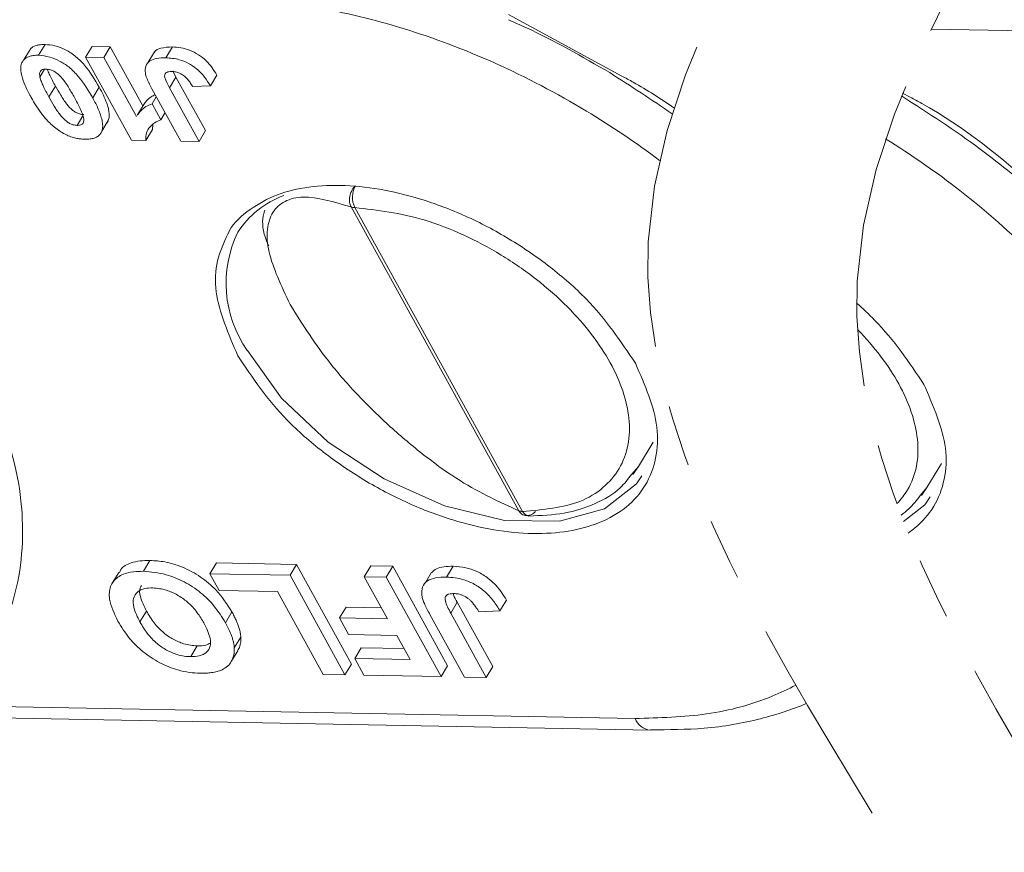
# Model space of a CAD drawing. Header units: millimetres. Extents: x 2698 to 3057, y -367 to -114.
# Tile 50 of 63: x 2954.98 to 2965.16, y -178.46 to -169.85. Entities that reach past the tile are written whole.
import ezdxf

# ---------------------------------------------------------------- set-up
doc = ezdxf.new("R2010")
doc.units = ezdxf.units.MM
doc.linetypes.add('PHANTOM2', pattern=[31.75, 15.875, -3.175, 3.175, -3.175, 3.175, -3.175])

msp = doc.modelspace()

# ---------------------------------------------------------------- linework, layer by layer
at = {"color": 7, "linetype": 'Continuous', "lineweight": 15}
for p, q in [((2961.205, -170.429), (2960.033, -169.793)), ((2964.405, -169.944), (2970.017, -170.051)), ((2955.093, -170.143), (2955.025, -170.254)), ((2955.172, -170.214), (2955.239, -170.103)), ((2955.658, -170.235), (2955.726, -170.123)), ((2955.914, -170.126), (2955.726, -170.123)), ((2955.847, -170.238), (2955.914, -170.126)), ((2956.251, -170.737), (2955.914, -170.126)), ((2956.371, -170.18), (2956.303, -170.292)), ((2956.489, -170.24), (2956.557, -170.128)), ((2956.132, -171.092), (2955.658, -170.235)), ((2955.658, -170.235), (2955.847, -170.238)), ((2955.847, -170.238), (2956.184, -170.849)), ((2955.186, -170.44), (2955.235, -170.359)), ((2956.593, -170.439), (2956.561, -170.375)), ((2956.526, -170.551), (2956.593, -170.439)), ((2956.9, -170.994), (2956.593, -170.439)), ((2956.95, -170.531), (2957.017, -170.419)), ((2955.28, -170.646), (2955.347, -170.534)), ((2955.8, -170.544), (2955.733, -170.656)), ((2956.644, -171.102), (2956.345, -170.561)), ((2956.526, -170.551), (2956.832, -171.106)), ((2956.95, -170.531), (2956.768, -170.539)), ((2956.346, -170.716), (2956.39, -170.643)), ((2964.189, -170.648), (2964.11, -170.605)), ((2956.26, -170.722), (2956.193, -170.834)), ((2956.346, -170.716), (2956.438, -170.881)), ((2955.573, -170.94), (2955.632, -170.842)), ((2955.827, -171), (2955.894, -170.888)), ((2956.438, -170.881), (2956.481, -170.808)), ((2956.351, -170.983), (2956.283, -171.095)), ((2956.351, -170.983), (2956.356, -170.929)), ((2956.832, -171.106), (2956.9, -170.994)), ((2956.132, -171.092), (2956.283, -171.095)), ((2956.832, -171.106), (2956.644, -171.102)), ((2958.405, -171.784), (2960.141, -174.929)), ((2958.443, -171.791), (2960.18, -174.936)), ((2961.378, -174.47), (2961.529, -174.219)), ((2961.307, -174.554), (2961.378, -174.47)), ((2961.378, -174.47), (2961.32, -174.553)), ((2964.362, -174.688), (2964.513, -174.438)), ((2964.291, -174.772), (2964.362, -174.688)), ((2964.362, -174.688), (2964.305, -174.771)), ((2956.258, -175.555), (2956.325, -175.443)), ((2956.945, -175.581), (2957.012, -175.469)), ((2957.841, -175.485), (2957.012, -175.469)), ((2957.774, -175.597), (2957.841, -175.485)), ((2958.41, -176.515), (2957.841, -175.485)), ((2956.002, -175.568), (2955.935, -175.679)), ((2956.945, -175.581), (2957.774, -175.597)), ((2957.04, -175.753), (2956.945, -175.581)), ((2958.542, -175.612), (2958.61, -175.5)), ((2958.836, -175.504), (2958.61, -175.5)), ((2958.769, -175.616), (2958.836, -175.504)), ((2959.404, -176.534), (2958.836, -175.504)), ((2959.237, -175.566), (2959.17, -175.678)), ((2959.393, -175.615), (2959.46, -175.503)), ((2957.774, -175.597), (2958.342, -176.626)), ((2958.542, -175.612), (2958.769, -175.616)), ((2958.783, -176.047), (2958.542, -175.612)), ((2958.769, -175.616), (2959.337, -176.645)), ((2957.643, -175.764), (2957.04, -175.753)), ((2958.116, -176.622), (2957.643, -175.764)), ((2959.436, -175.988), (2959.504, -175.876)), ((2959.872, -176.542), (2959.504, -175.876)), ((2959.945, -175.965), (2960.013, -175.853)), ((2956.221, -176.08), (2956.289, -175.968)), ((2957.105, -176.088), (2957.173, -175.976)), ((2958.286, -176.038), (2958.353, -175.926)), ((2958.72, -175.933), (2958.353, -175.926)), ((2959.436, -175.988), (2959.804, -176.654)), ((2959.945, -175.965), (2959.727, -175.974)), ((2958.38, -176.209), (2958.286, -176.038)), ((2958.286, -176.038), (2958.783, -176.047)), ((2959.578, -176.65), (2959.22, -176.001)), ((2957.197, -176.348), (2957.265, -176.236)), ((2958.878, -176.219), (2958.38, -176.209)), ((2959.016, -176.47), (2958.878, -176.219)), ((2956.747, -176.439), (2956.814, -176.328)), ((2957.166, -176.489), (2957.233, -176.377)), ((2958.443, -176.459), (2958.511, -176.347)), ((2958.953, -176.355), (2958.511, -176.347)), ((2958.538, -176.63), (2958.443, -176.459)), ((2958.443, -176.459), (2959.016, -176.47)), ((2958.342, -176.626), (2958.41, -176.515)), ((2959.337, -176.645), (2959.404, -176.534)), ((2959.804, -176.654), (2959.872, -176.542)), ((2958.342, -176.626), (2958.116, -176.622)), ((2959.337, -176.645), (2958.538, -176.63)), ((2959.804, -176.654), (2959.578, -176.65)), ((2961.342, -177.08), (2954.231, -176.944)), ((2954.391, -177.065), (2961.503, -177.2))]:
    msp.add_line(p, q, dxfattribs=at)
at = {"color": 7, "linetype": 'Continuous', "lineweight": 15, "flags": 128}
for points in [[(2961.412, -174.568), (2961.356, -174.65), (2961.027, -174.909), (2960.56, -175.038), (2959.993, -175.028), (2959.372, -174.877), (2958.747, -174.6), (2958.168, -174.218), (2957.684, -173.762), (2957.332, -173.269)], [(2964.397, -174.786), (2964.34, -174.868), (2964.121, -175.041)]]:
    msp.add_lwpolyline(points, dxfattribs=at)
at = {"color": 7, "linetype": 'Continuous', "lineweight": 15}
for centre, radius, start, end in [((2958.667, -171.683), 0.248, 151.4259, 205.5931), ((2958.031, -172.553), 0.944, 109.9659, 147.5468), ((2958.443, -171.675), 0.116, 250.3911, 269.7385), ((2958.318, -172.575), 1.206, 154.0035, 215.109), ((2960.18, -174.82), 0.116, 250.3911, 269.7385), ((2960.252, -174.906), 0.0782, 202.4186, 265.263), ((2961.528, -177), 0.202, 203.351, 262.4785)]:
    msp.add_arc(centre, radius, start, end, dxfattribs=at)
at = {"color": 3, "linetype": 'PHANTOM2', "lineweight": 9, "ltscale": 0.2}
for points in [[(2964.42, -158.339), (2965.326, -162.838), (2961.479, -172.146), (2963.797, -178.058)], [(2966.58, -158.745), (2967.486, -163.245), (2963.64, -172.552), (2965.958, -178.464)]]:
    msp.add_spline(points, degree=3, dxfattribs=at)
at = {"color": 7, "linetype": 'Continuous', "lineweight": 15}
for points, knots in [([(2957.237, -169.646), (2957.503, -169.663), (2958.05, -169.698), (2958.955, -169.92), (2959.905, -170.277), (2960.804, -170.749), (2961.355, -171.12), (2961.596, -171.302)], [0, 0, 0, 0, 0.116516, 0.2400113, 0.3686408, 0.5, 0.6121077, 0.6121077, 0.6121077, 0.6121077]), ([(2960.035, -169.848), (2960.096, -169.875), (2960.452, -170.03), (2960.796, -170.229), (2961.08, -170.394)], [0, 0, 0, 0, 0.172587, 1, 1, 1, 1]), ([(2955.239, -170.103), (2955.229, -170.103), (2955.207, -170.103), (2955.172, -170.106), (2955.137, -170.115), (2955.109, -170.128), (2955.097, -170.14), (2955.094, -170.143)], [0, 0, 0, 0, 0.181274, 0.363619, 0.620318, 0.884712, 1, 1, 1, 1]), ([(2955.8, -170.544), (2955.755, -170.467), (2955.692, -170.359), (2955.563, -170.226), (2955.455, -170.155), (2955.34, -170.111), (2955.273, -170.105), (2955.239, -170.103)], [0, 0, 0, 0, 0.392565, 0.550331, 0.709672, 0.855834, 1, 1, 1, 1]), ([(2956.557, -170.128), (2956.515, -170.13), (2956.444, -170.133), (2956.384, -170.159), (2956.373, -170.179), (2956.372, -170.181)], [0, 0, 0, 0, 0.571961, 0.966852, 1, 1, 1, 1]), ([(2957.017, -170.419), (2956.985, -170.368), (2956.937, -170.293), (2956.828, -170.205), (2956.736, -170.159), (2956.643, -170.133), (2956.586, -170.129), (2956.557, -170.128)], [0, 0, 0, 0, 0.338888, 0.504857, 0.671216, 0.832562, 1, 1, 1, 1]), ([(2954.997, -170.297), (2955.002, -170.287), (2955.012, -170.265), (2955.04, -170.241), (2955.076, -170.225), (2955.111, -170.217), (2955.144, -170.214), (2955.163, -170.214), (2955.172, -170.214)], [0, 0, 0, 0, 0.198198, 0.402912, 0.587132, 0.777233, 0.888271, 1, 1, 1, 1]), ([(2955.172, -170.214), (2955.21, -170.218), (2955.281, -170.224), (2955.391, -170.271), (2955.497, -170.339), (2955.624, -170.471), (2955.689, -170.581), (2955.733, -170.656)], [0, 0, 0, 0, 0.163658, 0.30077, 0.437488, 0.617131, 1, 1, 1, 1]), ([(2956.277, -170.399), (2956.276, -170.373), (2956.274, -170.322), (2956.319, -170.27), (2956.394, -170.242), (2956.457, -170.24), (2956.489, -170.24)], [0, 0, 0, 0, 0.250131, 0.500424, 0.737579, 1, 1, 1, 1]), ([(2956.489, -170.24), (2956.535, -170.243), (2956.611, -170.249), (2956.724, -170.295), (2956.816, -170.358), (2956.895, -170.44), (2956.931, -170.501), (2956.95, -170.531)], [0, 0, 0, 0, 0.260797, 0.425867, 0.59129, 0.792805, 1, 1, 1, 1]), ([(2955.091, -170.642), (2955.071, -170.604), (2955.032, -170.53), (2954.994, -170.423), (2954.983, -170.344), (2954.994, -170.306), (2954.997, -170.297)], [0, 0, 0, 0, 0.315332, 0.60954, 0.905311, 1, 1, 1, 1]), ([(2955.186, -170.44), (2955.185, -170.428), (2955.181, -170.406), (2955.188, -170.377), (2955.212, -170.361), (2955.235, -170.358), (2955.249, -170.357), (2955.251, -170.357)], [0, 0, 0, 0, 0.254136, 0.511473, 0.743296, 0.955163, 1, 1, 1, 1]), ([(2955.251, -170.357), (2955.266, -170.359), (2955.292, -170.362), (2955.332, -170.378), (2955.375, -170.409), (2955.432, -170.467), (2955.487, -170.552), (2955.525, -170.618), (2955.543, -170.651)], [0, 0, 0, 0, 0.107873, 0.187625, 0.267851, 0.429991, 0.712205, 1, 1, 1, 1]), ([(2955.347, -170.534), (2955.337, -170.515), (2955.321, -170.486), (2955.302, -170.448), (2955.286, -170.414), (2955.271, -170.384), (2955.265, -170.364), (2955.264, -170.36)], [0, 0, 0, 0, 0.325963, 0.488942, 0.65201, 0.918431, 1, 1, 1, 1]), ([(2956.556, -170.382), (2956.54, -170.383), (2956.514, -170.383), (2956.487, -170.396), (2956.474, -170.417), (2956.482, -170.469), (2956.506, -170.515), (2956.526, -170.551)], [0, 0, 0, 0, 0.18477, 0.299721, 0.415218, 0.548197, 1, 1, 1, 1]), ([(2956.683, -170.431), (2956.676, -170.426), (2956.661, -170.415), (2956.637, -170.401), (2956.613, -170.391), (2956.591, -170.386), (2956.572, -170.383), (2956.561, -170.382), (2956.556, -170.382)], [0, 0, 0, 0, 0.1867906, 0.3791992, 0.5551697, 0.7385785, 0.8683668, 1, 1, 1, 1]), ([(2955.28, -170.646), (2955.269, -170.627), (2955.254, -170.598), (2955.234, -170.56), (2955.218, -170.526), (2955.2, -170.485), (2955.191, -170.455), (2955.186, -170.44)], [0, 0, 0, 0, 0.274633, 0.411949, 0.549338, 0.773806, 1, 1, 1, 1]), ([(2956.345, -170.561), (2956.34, -170.552), (2956.33, -170.533), (2956.316, -170.505), (2956.303, -170.478), (2956.292, -170.451), (2956.282, -170.425), (2956.278, -170.407), (2956.277, -170.399)], [0, 0, 0, 0, 0.17356, 0.347204, 0.509111, 0.671402, 0.835171, 1, 1, 1, 1]), ([(2956.768, -170.539), (2956.764, -170.532), (2956.755, -170.519), (2956.743, -170.5), (2956.73, -170.482), (2956.717, -170.465), (2956.701, -170.448), (2956.689, -170.437), (2956.683, -170.431)], [0, 0, 0, 0, 0.180506, 0.361241, 0.518043, 0.675328, 0.83608, 1, 1, 1, 1]), ([(2961.745, -170.759), (2961.609, -170.664), (2961.431, -170.55), (2961.245, -170.45), (2961.205, -170.429)], [0.8630882, 0.8630882, 0.8630882, 0.8630882, 0.9709878, 1, 1, 1, 1]), ([(2955.64, -170.828), (2955.626, -170.827), (2955.6, -170.824), (2955.559, -170.808), (2955.511, -170.774), (2955.454, -170.712), (2955.4, -170.627), (2955.365, -170.565), (2955.347, -170.534)], [0, 0, 0, 0, 0.104756, 0.185457, 0.266418, 0.46589, 0.731119, 1, 1, 1, 1]), ([(2955.894, -170.888), (2955.898, -170.875), (2955.905, -170.848), (2955.902, -170.802), (2955.892, -170.755), (2955.874, -170.698), (2955.844, -170.627), (2955.815, -170.572), (2955.8, -170.544)], [0, 0, 0, 0, 0.139146, 0.281957, 0.412162, 0.543334, 0.77068, 1, 1, 1, 1]), ([(2955.379, -170.991), (2955.361, -170.977), (2955.323, -170.95), (2955.263, -170.891), (2955.2, -170.816), (2955.15, -170.742), (2955.115, -170.684), (2955.099, -170.656), (2955.091, -170.642)], [0, 0, 0, 0, 0.135635, 0.2748349, 0.5195262, 0.7698916, 0.8848781, 1, 1, 1, 1]), ([(2955.573, -170.94), (2955.558, -170.939), (2955.532, -170.936), (2955.492, -170.92), (2955.444, -170.886), (2955.387, -170.824), (2955.332, -170.739), (2955.297, -170.677), (2955.28, -170.646)], [0, 0, 0, 0, 0.104756, 0.185457, 0.266418, 0.46589, 0.731119, 1, 1, 1, 1]), ([(2955.543, -170.651), (2955.554, -170.67), (2955.569, -170.699), (2955.589, -170.737), (2955.605, -170.771), (2955.624, -170.812), (2955.633, -170.843), (2955.637, -170.858)], [0, 0, 0, 0, 0.273739, 0.410607, 0.547546, 0.772914, 1, 1, 1, 1]), ([(2955.733, -170.656), (2955.743, -170.675), (2955.764, -170.714), (2955.791, -170.771), (2955.814, -170.83), (2955.83, -170.889), (2955.839, -170.948), (2955.831, -170.983), (2955.827, -171)], [0, 0, 0, 0, 0.157873, 0.316094, 0.480864, 0.646911, 0.820617, 1, 1, 1, 1]), ([(2956.379, -170.622), (2956.364, -170.629), (2956.328, -170.646), (2956.289, -170.68), (2956.27, -170.71), (2956.261, -170.723)], [0, 0, 0, 0, 0.288949, 0.697339, 1, 1, 1, 1]), ([(2964.098, -170.635), (2964.375, -170.813), (2964.768, -171.066), (2965.305, -171.488), (2965.74, -171.869), (2966.205, -172.341), (2966.63, -172.846), (2966.992, -173.376), (2967.229, -173.785), (2967.315, -174.009), (2967.333, -174.056)], [0.0075721, 0.0075721, 0.0075721, 0.0075721, 0.1946976, 0.2729591, 0.4017431, 0.5334367, 0.6725921, 0.8154311, 0.960656, 1, 1, 1, 1]), ([(2967.237, -173.676), (2967.015, -173.323), (2966.565, -172.606), (2965.536, -171.601), (2964.713, -170.929), (2964.229, -170.669), (2964.189, -170.648)], [0, 0, 0, 0, 0.317086, 0.644037, 0.970988, 1, 1, 1, 1]), ([(2956.194, -170.835), (2956.206, -170.818), (2956.229, -170.783), (2956.282, -170.744), (2956.325, -170.725), (2956.346, -170.716)], [0, 0, 0, 0, 0.338737, 0.666225, 1, 1, 1, 1]), ([(2955.637, -170.858), (2955.639, -170.869), (2955.643, -170.892), (2955.636, -170.92), (2955.611, -170.936), (2955.588, -170.94), (2955.575, -170.94), (2955.573, -170.94)], [0, 0, 0, 0, 0.25457, 0.512358, 0.744117, 0.959931, 1, 1, 1, 1]), ([(2955.865, -170.931), (2955.869, -170.927), (2955.883, -170.915), (2955.89, -170.899), (2955.894, -170.888)], [0, 0, 0, 0, 0.346608, 1, 1, 1, 1]), ([(2956.438, -170.881), (2956.416, -170.89), (2956.372, -170.91), (2956.323, -170.956), (2956.281, -171.014), (2956.282, -171.067), (2956.283, -171.095)], [0, 0, 0, 0, 0.231991, 0.470608, 0.725524, 1, 1, 1, 1]), ([(2955.652, -171.083), (2955.641, -171.083), (2955.619, -171.082), (2955.579, -171.077), (2955.532, -171.066), (2955.48, -171.048), (2955.428, -171.023), (2955.395, -171.002), (2955.379, -170.991)], [0, 0, 0, 0, 0.1283328, 0.2574326, 0.440518, 0.6291612, 0.8116088, 1, 1, 1, 1]), ([(2955.827, -171), (2955.822, -171.011), (2955.811, -171.033), (2955.783, -171.057), (2955.748, -171.073), (2955.713, -171.08), (2955.68, -171.083), (2955.661, -171.083), (2955.652, -171.083)], [0, 0, 0, 0, 0.1987876, 0.4041893, 0.5865566, 0.7745054, 0.8868914, 1, 1, 1, 1]), ([(2963.934, -171.078), (2964.201, -171.244), (2964.747, -171.625), (2965.475, -172.27), (2966.094, -172.968), (2966.38, -173.435), (2966.519, -173.662)], [0.5158225, 0.5158225, 0.5158225, 0.5158225, 0.6313592, 0.7599887, 0.883484, 1, 1, 1, 1]), ([(2961.347, -173.402), (2961.194, -173.175), (2960.958, -172.824), (2960.47, -172.399), (2960.047, -172.108), (2959.59, -171.868), (2958.99, -171.641), (2958.272, -171.518), (2957.671, -171.614), (2957.321, -171.828), (2957.167, -171.969), (2957.131, -172.064), (2957.13, -172.066)], [0, 0, 0, 0, 0.1594166, 0.2461175, 0.3328906, 0.4195915, 0.5063647, 0.6657813, 0.825198, 0.9118988, 0.998672, 1, 1, 1, 1]), ([(2958.405, -171.784), (2958.398, -171.768), (2958.388, -171.744), (2958.387, -171.704), (2958.392, -171.666), (2958.405, -171.628), (2958.425, -171.591), (2958.44, -171.574), (2958.449, -171.564)], [0, 0, 0, 0, 0.24107, 0.367988, 0.499828, 0.704353, 0.840888, 1, 1, 1, 1]), ([(2957.774, -172.794), (2957.684, -172.602), (2957.545, -172.305), (2957.529, -172.007), (2957.585, -171.829), (2957.712, -171.716), (2957.955, -171.653), (2958.228, -171.732), (2958.405, -171.784)], [0, 0, 0, 0, 0.233156, 0.361419, 0.49116, 0.622216, 0.75471, 1, 1, 1, 1]), ([(2957.553, -172.188), (2957.54, -172.159), (2957.484, -172.023), (2957.484, -171.903), (2957.509, -171.83), (2957.513, -171.818)], [0, 0, 0, 0, 0.190072, 0.876606, 1, 1, 1, 1]), ([(2958.443, -171.791), (2958.68, -171.818), (2959.045, -171.86), (2959.568, -172.066), (2959.961, -172.274), (2960.329, -172.528), (2960.744, -172.896), (2961.129, -173.398), (2961.295, -173.895), (2961.283, -174.255), (2961.19, -174.5), (2961.021, -174.698), (2960.717, -174.887), (2960.391, -174.917), (2960.18, -174.936)], [0, 0, 0, 0, 0.119804, 0.184934, 0.25, 0.315129, 0.380196, 0.5, 0.619804, 0.684934, 0.75, 0.815129, 0.880196, 1, 1, 1, 1]), ([(2957.13, -172.066), (2957.089, -172.154), (2957.005, -172.333), (2956.987, -172.75), (2957.136, -173.098), (2957.233, -173.324)], [0, 0, 0, 0, 0.257486, 0.519196, 1, 1, 1, 1]), ([(2960.141, -174.929), (2959.943, -174.84), (2959.639, -174.702), (2959.182, -174.377), (2958.831, -174.085), (2958.497, -173.761), (2958.107, -173.323), (2957.904, -173.001), (2957.774, -172.794)], [0, 0, 0, 0, 0.24529, 0.377665, 0.50884, 0.638465, 0.766844, 1, 1, 1, 1]), ([(2964.331, -173.621), (2964.178, -173.393), (2963.982, -173.102), (2963.7, -172.836), (2963.635, -172.779)], [0, 0, 0, 0, 0.1594166, 0.204557, 0.204557, 0.204557, 0.204557]), ([(2963.644, -173.054), (2963.819, -173.233), (2964.115, -173.622), (2964.279, -174.114), (2964.267, -174.474), (2964.183, -174.695), (2964.094, -174.811), (2964.051, -174.855)], [0.3836808, 0.3836808, 0.3836808, 0.3836808, 0.5, 0.6198042, 0.6849336, 0.75, 0.7959801, 0.7959801, 0.7959801, 0.7959801]), ([(2954.237, -176.85), (2954.438, -176.641), (2954.844, -176.217), (2955.052, -175.334), (2954.96, -174.334), (2954.623, -173.622), (2954.457, -173.271)], [0, 0, 0, 0, 0.246171, 0.5, 0.753829, 1, 1, 1, 1]), ([(2957.233, -173.324), (2957.385, -173.551), (2957.621, -173.901), (2958.109, -174.326), (2958.533, -174.617), (2958.99, -174.858), (2959.589, -175.084), (2960.309, -175.208), (2960.905, -175.109), (2961.265, -174.901), (2961.463, -174.673), (2961.57, -174.392), (2961.595, -173.977), (2961.444, -173.628), (2961.347, -173.402)], [0, 0, 0, 0, 0.119721, 0.184834, 0.25, 0.315112, 0.380279, 0.5, 0.619721, 0.684834, 0.75, 0.815112, 0.880279, 1, 1, 1, 1]), ([(2964.168, -175.159), (2964.191, -175.143), (2964.297, -175.064), (2964.447, -174.892), (2964.555, -174.61), (2964.579, -174.195), (2964.428, -173.846), (2964.331, -173.621)], [0.6674776, 0.6674776, 0.6674776, 0.6674776, 0.6848336, 0.75, 0.8151121, 0.8802785, 1, 1, 1, 1]), ([(2960.245, -174.984), (2960.37, -174.978), (2960.62, -174.967), (2960.938, -174.863), (2961.175, -174.726), (2961.27, -174.601), (2961.307, -174.554)], [0, 0, 0, 0, 0.274013, 0.550046, 0.82747, 1, 1, 1, 1]), ([(2964.095, -174.974), (2964.123, -174.954), (2964.198, -174.894), (2964.254, -174.82), (2964.291, -174.772)], [0.733011, 0.733011, 0.733011, 0.733011, 0.8274696, 1, 1, 1, 1]), ([(2960.312, -174.938), (2960.303, -174.946), (2960.286, -174.961), (2960.253, -174.976), (2960.222, -174.981), (2960.194, -174.976), (2960.165, -174.962), (2960.151, -174.942), (2960.141, -174.929)], [0, 0, 0, 0, 0.159136, 0.295678, 0.500172, 0.632027, 0.75895, 1, 1, 1, 1]), ([(2956.325, -175.443), (2956.29, -175.444), (2956.22, -175.445), (2956.113, -175.47), (2956.033, -175.51), (2956.013, -175.559), (2956.009, -175.571)], [0, 0, 0, 0, 0.24493, 0.495522, 0.875497, 1, 1, 1, 1]), ([(2957.173, -175.976), (2957.123, -175.898), (2957.042, -175.769), (2956.852, -175.609), (2956.666, -175.508), (2956.483, -175.453), (2956.376, -175.446), (2956.325, -175.443)], [0, 0, 0, 0, 0.286557, 0.472916, 0.659553, 0.83995, 1, 1, 1, 1]), ([(2955.993, -176.071), (2955.956, -175.993), (2955.895, -175.865), (2955.907, -175.708), (2955.983, -175.61), (2956.108, -175.559), (2956.21, -175.556), (2956.258, -175.555)], [0, 0, 0, 0, 0.285867, 0.472386, 0.659209, 0.841724, 1, 1, 1, 1]), ([(2956.258, -175.555), (2956.335, -175.562), (2956.47, -175.573), (2956.681, -175.659), (2956.854, -175.773), (2957.004, -175.922), (2957.069, -176.029), (2957.105, -176.088)], [0, 0, 0, 0, 0.24017, 0.421217, 0.602249, 0.783608, 1, 1, 1, 1]), ([(2959.46, -175.503), (2959.395, -175.505), (2959.302, -175.507), (2959.255, -175.554), (2959.24, -175.568)], [0, 0, 0, 0, 0.697351, 1, 1, 1, 1]), ([(2960.013, -175.853), (2959.981, -175.802), (2959.93, -175.72), (2959.815, -175.616), (2959.704, -175.552), (2959.58, -175.511), (2959.503, -175.506), (2959.46, -175.503)], [0, 0, 0, 0, 0.28604, 0.458882, 0.632659, 0.793219, 1, 1, 1, 1]), ([(2959.137, -175.806), (2959.136, -175.775), (2959.135, -175.714), (2959.189, -175.651), (2959.279, -175.617), (2959.354, -175.616), (2959.393, -175.615)], [0, 0, 0, 0, 0.252615, 0.502607, 0.739519, 1, 1, 1, 1]), ([(2959.393, -175.615), (2959.451, -175.62), (2959.545, -175.627), (2959.683, -175.687), (2959.792, -175.763), (2959.882, -175.86), (2959.925, -175.931), (2959.945, -175.965)], [0, 0, 0, 0, 0.275623, 0.438658, 0.601859, 0.808255, 1, 1, 1, 1]), ([(2956.221, -176.08), (2956.195, -176.028), (2956.153, -175.943), (2956.148, -175.834), (2956.19, -175.766), (2956.263, -175.73), (2956.325, -175.728), (2956.353, -175.727)], [0, 0, 0, 0, 0.299277, 0.48955, 0.681144, 0.854685, 1, 1, 1, 1]), ([(2956.289, -175.968), (2956.264, -175.917), (2956.223, -175.833), (2956.212, -175.739), (2956.233, -175.71), (2956.238, -175.702)], [0, 0, 0, 0, 0.538856, 0.881446, 1, 1, 1, 1]), ([(2956.353, -175.727), (2956.4, -175.732), (2956.483, -175.74), (2956.61, -175.798), (2956.724, -175.878), (2956.817, -175.98), (2956.862, -176.055), (2956.883, -176.09)], [0, 0, 0, 0, 0.223725, 0.396484, 0.568818, 0.795185, 1, 1, 1, 1]), ([(2959.473, -175.786), (2959.453, -175.787), (2959.422, -175.787), (2959.39, -175.803), (2959.375, -175.827), (2959.383, -175.89), (2959.413, -175.945), (2959.436, -175.988)], [0, 0, 0, 0, 0.18477, 0.299721, 0.415218, 0.548197, 1, 1, 1, 1]), ([(2959.504, -175.876), (2959.488, -175.85), (2959.471, -175.82), (2959.463, -175.791), (2959.462, -175.787)], [0, 0, 0, 0, 0.857685, 1, 1, 1, 1]), ([(2959.625, -175.845), (2959.617, -175.839), (2959.599, -175.825), (2959.57, -175.809), (2959.541, -175.797), (2959.515, -175.79), (2959.492, -175.787), (2959.479, -175.786), (2959.473, -175.786)], [0, 0, 0, 0, 0.186791, 0.379199, 0.55517, 0.738578, 0.868367, 1, 1, 1, 1]), ([(2959.22, -176.001), (2959.209, -175.982), (2959.194, -175.953), (2959.176, -175.915), (2959.161, -175.883), (2959.147, -175.846), (2959.14, -175.819), (2959.137, -175.806)], [0, 0, 0, 0, 0.2893179, 0.4339745, 0.5788177, 0.7885957, 1, 1, 1, 1]), ([(2959.727, -175.974), (2959.722, -175.966), (2959.712, -175.95), (2959.697, -175.927), (2959.681, -175.906), (2959.665, -175.885), (2959.647, -175.864), (2959.633, -175.852), (2959.625, -175.845)], [0, 0, 0, 0, 0.180506, 0.361241, 0.518043, 0.675328, 0.83608, 1, 1, 1, 1]), ([(2956.814, -176.328), (2956.768, -176.323), (2956.687, -176.316), (2956.563, -176.262), (2956.455, -176.188), (2956.359, -176.086), (2956.313, -176.009), (2956.289, -175.968)], [0, 0, 0, 0, 0.2242, 0.389741, 0.554961, 0.764875, 1, 1, 1, 1]), ([(2957.265, -176.236), (2957.263, -176.222), (2957.26, -176.193), (2957.249, -176.148), (2957.234, -176.105), (2957.216, -176.062), (2957.196, -176.019), (2957.181, -175.99), (2957.173, -175.976)], [0, 0, 0, 0, 0.1771424, 0.3556156, 0.5153916, 0.6757788, 0.8376976, 1, 1, 1, 1]), ([(2956.844, -176.611), (2956.808, -176.609), (2956.734, -176.605), (2956.593, -176.575), (2956.424, -176.508), (2956.248, -176.392), (2956.097, -176.241), (2956.029, -176.131), (2955.993, -176.071)], [0, 0, 0, 0, 0.115686, 0.234115, 0.41615, 0.598228, 0.779157, 1, 1, 1, 1]), ([(2956.747, -176.439), (2956.724, -176.438), (2956.679, -176.436), (2956.594, -176.416), (2956.496, -176.374), (2956.408, -176.315), (2956.345, -176.255), (2956.281, -176.18), (2956.246, -176.121), (2956.221, -176.08)], [0, 0, 0, 0, 0.11085, 0.2248001, 0.3900731, 0.5550254, 0.6586813, 0.7652557, 1, 1, 1, 1]), ([(2956.883, -176.09), (2956.909, -176.143), (2956.951, -176.228), (2956.955, -176.334), (2956.915, -176.399), (2956.841, -176.436), (2956.777, -176.438), (2956.747, -176.439)], [0, 0, 0, 0, 0.303112, 0.485747, 0.669483, 0.839714, 1, 1, 1, 1]), ([(2957.105, -176.088), (2957.115, -176.107), (2957.136, -176.145), (2957.158, -176.195), (2957.174, -176.239), (2957.186, -176.276), (2957.194, -176.313), (2957.196, -176.336), (2957.197, -176.348)], [0, 0, 0, 0, 0.213852, 0.428483, 0.569883, 0.711695, 0.855402, 1, 1, 1, 1]), ([(2956.947, -176.298), (2956.933, -176.306), (2956.898, -176.327), (2956.846, -176.327), (2956.814, -176.328)], [0, 0, 0, 0, 0.395476, 1, 1, 1, 1]), ([(2957.232, -176.376), (2957.236, -176.369), (2957.251, -176.347), (2957.26, -176.31), (2957.265, -176.269), (2957.265, -176.247), (2957.265, -176.236)], [0, 0, 0, 0, 0.1641, 0.576176, 0.787449, 1, 1, 1, 1]), ([(2957.197, -176.348), (2957.197, -176.361), (2957.198, -176.388), (2957.192, -176.424), (2957.181, -176.458), (2957.163, -176.497), (2957.131, -176.541), (2957.09, -176.564), (2957.07, -176.575)], [0, 0, 0, 0, 0.133073, 0.266997, 0.39515, 0.524204, 0.757496, 1, 1, 1, 1]), ([(2957.07, -176.575), (2957.061, -176.579), (2957.045, -176.586), (2957.019, -176.594), (2956.991, -176.6), (2956.953, -176.606), (2956.905, -176.611), (2956.864, -176.611), (2956.844, -176.611)], [0, 0, 0, 0, 0.128731, 0.2578661, 0.3866255, 0.5157152, 0.7569763, 1, 1, 1, 1]), ([(2963.005, -176.733), (2962.928, -176.775), (2962.649, -176.906), (2962.114, -177.058), (2961.594, -177.072), (2961.342, -177.08)], [0.7088252, 0.7088252, 0.7088252, 0.7088252, 0.7599887, 0.883484, 1, 1, 1, 1]), ([(2961.502, -177.196), (2961.689, -177.195), (2962.089, -177.194), (2962.628, -177.097), (2962.966, -176.987), (2963.116, -176.924)], [0, 0, 0, 0, 0.1482061, 0.3158546, 0.4662253, 0.4662253, 0.4662253, 0.4662253])]:
    msp.add_open_spline(points, degree=3, knots=knots, dxfattribs=at)
msp.add_open_spline([(2961.08, -170.394), (2961.298, -170.534), (2961.515, -170.673), (2961.726, -170.82)], degree=3, dxfattribs=at)

doc.saveas('drawing.dxf')
